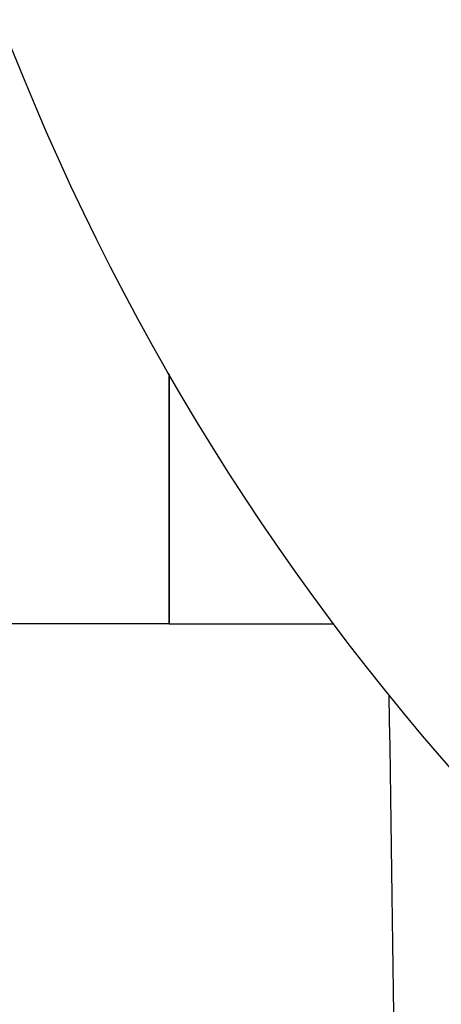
# Model space of a CAD drawing. Header units: inches. Extents: x 36 to 1719, y -84 to 1122.
# Tile 109 of 256: x 658.44 to 659.082, y 312.281 to 313.777. Entities that reach past the tile are written whole.
import ezdxf

# ---------------------------------------------------------------- set-up
doc = ezdxf.new("R2010")
doc.units = ezdxf.units.IN
doc.header["$LTSCALE"] = 48
doc.header["$MEASUREMENT"] = 0
doc.layers.add('Visible (ANSI)', color=7, linetype='Continuous', lineweight=30)

msp = doc.modelspace()

# ---------------------------------------------------------------- linework, layer by layer
at = {"layer": 'Visible (ANSI)'}
for p, q in [((658.66768, 313.23794), (658.66768, 312.85877)), ((658.66768, 312.85877), (658.66768, 313.23794)), ((658.66768, 312.85877), (658.41768, 312.85877)), ((658.66768, 312.85877), (658.91768, 312.85877))]:
    msp.add_line(p, q, dxfattribs=at)
msp.add_circle((661.91768, 315.10877), 3.75, dxfattribs=at)
msp.add_ellipse((658.99455, 312.82978), major_axis=(0.02494, -1.57264), ratio=0.004087, start_param=0, end_param=1.5201371, dxfattribs=at)

doc.saveas('drawing.dxf')
